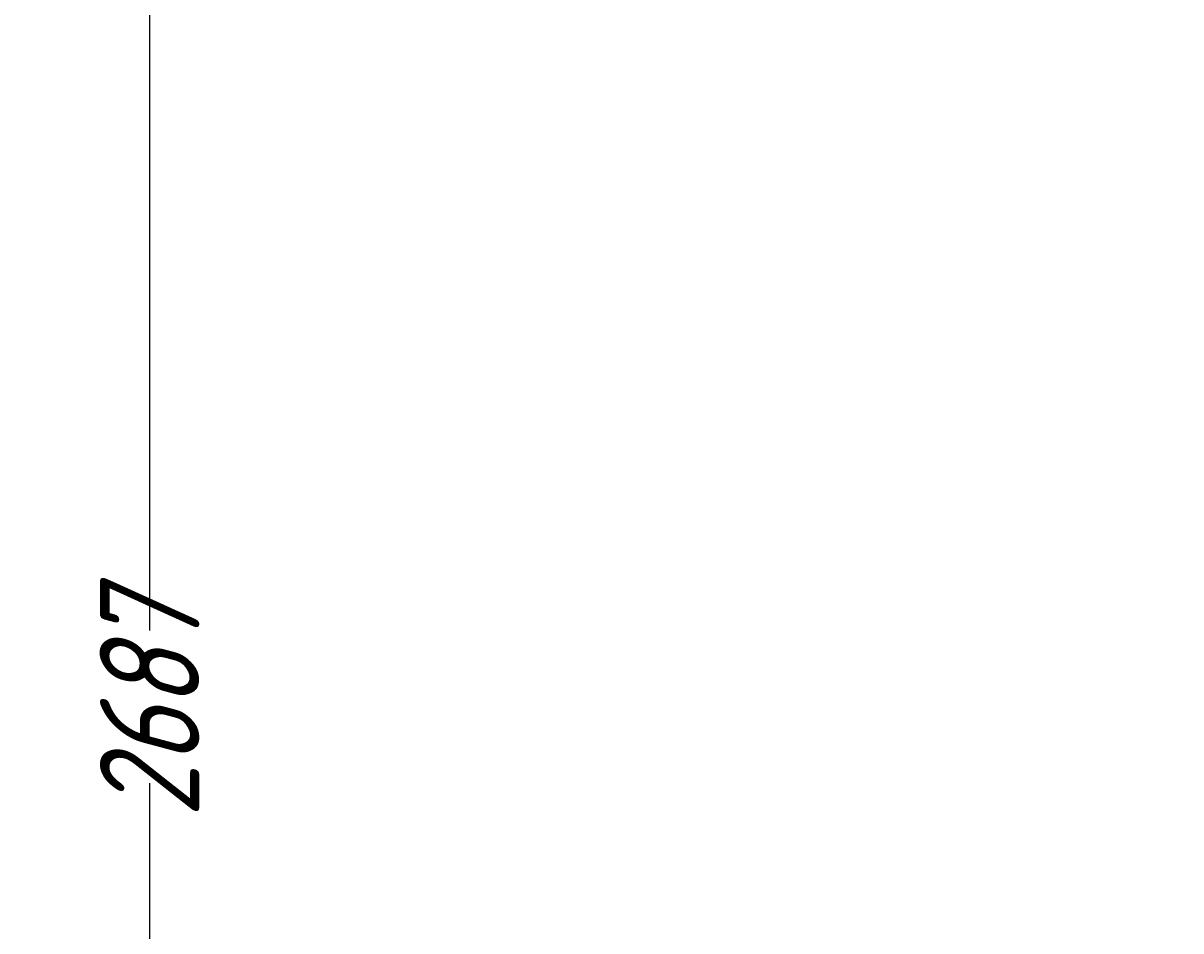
# Model space of a CAD drawing. Header units: millimetres. Extents: x -4428 to 4131, y -3615 to 4038.
# Tile 49 of 172: x -4388 to -3514, y 1730 to 2415. Entities that reach past the tile are written whole.
import ezdxf

# ---------------------------------------------------------------- set-up
doc = ezdxf.new("R2010")
doc.units = ezdxf.units.MM
doc.linetypes.add('K5LT_THIN', pattern=[0])
doc.layers.add('Системный слой', color=7, linetype='Continuous')
doc.styles.add('KDIMTEXTSTYLE', font='GOST_AU.SHX', dxfattribs={"width": 0.96, "oblique": 15, "height": 5})
doc.dimstyles.new('KDIMSTYLE (1.00)', dxfattribs={"dimtxt": 5, "dimasz": 1, "dimexe": 2, "dimexo": 0, "dimgap": 1, "dimtad": 1, "dimtxsty": 'KDIMTEXTSTYLE', "dimsah": 1, "dimcen": 0, "dimdle": 1, "dimadec": 0, "dimazin": 0, "dimtfac": 0.667, "dimtmove": 0, "dimatfit": 3, "dimfxl": 1, "dimtvp": 1, "dimtolj": 1, "dimtzin": 0, "dimarcsym": 0})

# ---------------------------------------------------------------- blocks, each defined once
blk = doc.blocks.new('KDIMARROW_01')
at = {"layer": 'Системный слой'}
blk.add_hatch(color=0, dxfattribs=at).paths.add_polyline_path([(-5, -0.66), (0, 0), (-5, 0.66), (-4.5, 0)])
at = {"layer": 'Системный слой', "color": 0, "linetype": 'K5LT_THIN', "lineweight": 20}
for p, q in [((-4.5, 0), (-5, 0.66)), ((-5, 0.66), (0, 0)), ((0, 0), (-5, -0.66)), ((-5, -0.66), (-4.5, 0)), ((0, 0), (-1, 0))]:
    blk.add_line(p, q, dxfattribs=at)

msp = doc.modelspace()

# ---------------------------------------------------------------- dimensions: what is measured, and where the dimension line sits
at = {"layer": 'Системный слой', "color": 7}
msp.add_linear_dim(base=(-4292.545, 555.572), p1=(-3945.336, 3242.572), p2=(-3530.336, 555.572), angle=90, location=(-4292.545, 1899.072), dimstyle='KDIMSTYLE (1.00)', override={"dimexo": 0, "dimpost": '\\H75.0;\\W0.965;\\Q15;<>', "dimblk1": 'KDIMARROW_01', "dimblk2": 'KDIMARROW_01', "dimse1": 0, "dimse2": 0, "dimclrt": 7, "dimtolj": 1}, dxfattribs=at).render()

doc.saveas('drawing.dxf')
